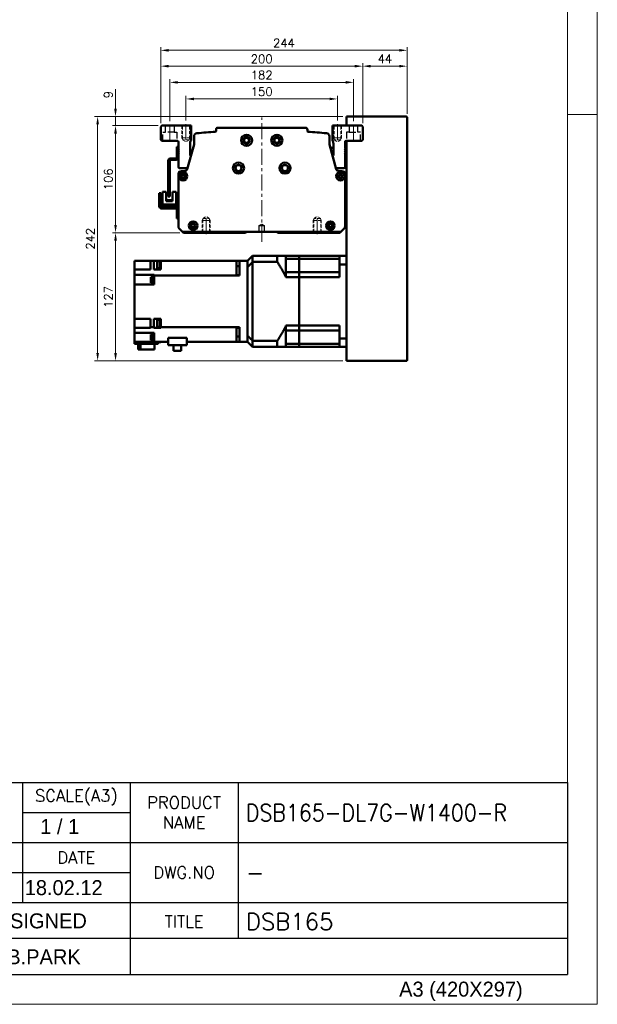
# Model space of a CAD drawing. Header units: millimetres. Extents: x 46891 to 51038, y 6223 to 10291.
# Tile 5 of 6: x 50466 to 51038, y 8529 to 9504. Entities that reach past the tile are written whole.
import ezdxf
from ezdxf.enums import TextEntityAlignment as Align

# ---------------------------------------------------------------- set-up
doc = ezdxf.new("R2010")
doc.units = ezdxf.units.MM
doc.header["$LTSCALE"] = 0.5
for name, pattern in [('CENTER', [50.8, 31.75, -6.35, 6.35, -6.35]), ('HIDDEN', [9.525, 6.35, -3.175]), ('HIDDENX2', [19.05, 12.7, -6.35])]:
    doc.linetypes.add(name, pattern=pattern)
doc.layers.get('0').update_dxf_attribs({"lineweight": 20})
doc.layers.add('1', color=1, linetype='CENTER', lineweight=13)
doc.layers.add('외형선(ISO)', color=7, linetype='Continuous', lineweight=50)
doc.layers.add('2', color=2, linetype='HIDDENX2')
doc.layers.add('3', color=3, linetype='Continuous')
doc.styles.add('ACISOGDT', font='amgdt.shx')
doc.styles.add('DSR TEXT', font='romans.shx', dxfattribs={"bigfont": 'whgtxt.shx'})
doc.styles.get("Standard").update_dxf_attribs({"font": 'romans.shx', "bigfont": 'whgtxt.shx'})
doc.dimstyles.new('DSR', dxfattribs={"dimscale": 2, "dimtxt": 3, "dimasz": 3, "dimexe": 0.5, "dimexo": 0.5, "dimgap": 0.5, "dimtad": 1, "dimdsep": 46, "dimtxsty": 'Standard', "dimcen": 2.5, "dimclrd": 4, "dimclre": 4, "dimclrt": 2, "dimadec": 0, "dimazin": 2, "dimtfac": 1, "dimtmove": 0, "dimatfit": 3, "dimfxl": 0, "dimlwd": -1, "dimlwe": -1, "dimarcsym": 0})

# ---------------------------------------------------------------- blocks, each defined once
blk = doc.blocks.new('A$C13F00394')
at = {"layer": '3'}
for p, q in [((0, 32), (202.32, 32)), ((111.32, 32), (111.32, 12)), ((129.32, 32), (129.32, 0)), ((147.32, 32), (147.32, 6)), ((202.32, 32), (202.32, 0)), ((111.32, 27), (129.32, 27)), ((97.32, 22), (202.32, 22)), ((97.32, 17), (129.32, 17)), ((0, 12), (129.32, 12)), ((129.32, 12), (202.32, 12)), ((129.32, 6), (97.32, 6)), ((202.32, 6), (129.32, 6)), ((0, 0), (202.32, 0))]:
    blk.add_line(p, q, dxfattribs=at)
at = {"color": 7, "style": 'ACISOGDT'}
blk.add_text('DESIGNED', height=2.5, dxfattribs=at).set_placement((113.35, 8.93), align=Align.MIDDLE_CENTER)
at = {"color": 7, "char_height": 2, "attachment_point": 5, "style": 'DSR TEXT'}
for s, insert in [('SCALE(A3)', (120.32, 29.5)), ('PRODUCT\\PNAME', (138.32, 27)), ('DATE', (120.32, 19.5)), ('DWG.NO', (138.32, 17)), ('TITLE', (138.32, 8.83))]:
    blk.add_mtext(s, dxfattribs=dict(at, insert=insert))
blk = doc.blocks.new('A$C1C1952E1')
at = {"color": 1}
blk.add_lwpolyline([(0, 0), (420, 0), (420, 297), (0, 297)], close=True, dxfattribs=at)
at = {"color": 3}
blk.add_lwpolyline([(5, 5), (415, 5), (415, 292), (5, 292)], close=True, dxfattribs=at)
at = {"color": 7, "style": 'ACISOGDT'}
blk.add_text('A3 (420X297)', height=2.5, dxfattribs=at).set_placement((386.91, 1.28))
blk = doc.blocks.new('*D72')
at = {"color": 1, "linetype": 'ByBlock'}
for p, q in [((50630.66, 9404.03), (50630.66, 9428.44)), ((50780.66, 9404.03), (50780.66, 9428.44)), ((50638.46, 9425.44), (50772.86, 9425.44))]:
    blk.add_line(p, q, dxfattribs=at)
at = {"color": 1}
for points in [[(50638.46, 9426.74), (50638.46, 9424.14), (50630.66, 9425.44)], [(50772.86, 9426.74), (50772.86, 9424.14), (50780.66, 9425.44)]]:
    blk.add_solid(points, dxfattribs=at)
at = {"layer": 'Defpoints', "color": 0}
for p in [(50780.66, 9425.44), (50630.66, 9400.43), (50780.66, 9400.43)]:
    blk.add_point(p, dxfattribs=at)
at = {"color": 3, "insert": (50705.66, 9432.64), "char_height": 8.4, "attachment_point": 5, "style": 'DSR TEXT'}
blk.add_mtext('150', dxfattribs=at)
blk = doc.blocks.new('*D73')
at = {"color": 1, "linetype": 'ByBlock'}
for p, q in [((50614.66, 9403.59), (50614.66, 9444.88)), ((50622.46, 9441.88), (50788.86, 9441.88)), ((50796.66, 9403.59), (50796.66, 9444.88))]:
    blk.add_line(p, q, dxfattribs=at)
at = {"color": 1}
for points in [[(50622.46, 9443.18), (50622.46, 9440.58), (50614.66, 9441.88)], [(50788.86, 9443.18), (50788.86, 9440.58), (50796.66, 9441.88)]]:
    blk.add_solid(points, dxfattribs=at)
at = {"layer": 'Defpoints', "color": 0}
for p in [(50796.66, 9441.88), (50614.66, 9399.99), (50796.66, 9399.99)]:
    blk.add_point(p, dxfattribs=at)
at = {"color": 3, "insert": (50705.66, 9449.08), "char_height": 8.4, "attachment_point": 5, "style": 'DSR TEXT'}
blk.add_mtext('182', dxfattribs=at)
blk = doc.blocks.new('*D74')
at = {"color": 1, "linetype": 'ByBlock'}
for p, q in [((50605.66, 9401.59), (50605.66, 9460.89)), ((50613.46, 9457.89), (50797.86, 9457.89)), ((50805.66, 9401.59), (50805.66, 9460.89))]:
    blk.add_line(p, q, dxfattribs=at)
at = {"color": 1}
for points in [[(50613.46, 9459.19), (50613.46, 9456.59), (50605.66, 9457.89)], [(50797.86, 9459.19), (50797.86, 9456.59), (50805.66, 9457.89)]]:
    blk.add_solid(points, dxfattribs=at)
at = {"layer": 'Defpoints', "color": 0}
for p in [(50805.66, 9457.89), (50605.66, 9397.99), (50805.66, 9397.99)]:
    blk.add_point(p, dxfattribs=at)
at = {"color": 3, "insert": (50705.66, 9465.09), "char_height": 8.4, "attachment_point": 5, "style": 'DSR TEXT'}
blk.add_mtext('200', dxfattribs=at)
blk = doc.blocks.new('*D75')
at = {"color": 1, "linetype": 'ByBlock'}
for p, q in [((50805.66, 9401.59), (50805.66, 9460.89)), ((50813.46, 9457.89), (50841.86, 9457.89)), ((50849.66, 9410.59), (50849.66, 9460.89))]:
    blk.add_line(p, q, dxfattribs=at)
at = {"color": 1}
for points in [[(50813.46, 9459.19), (50813.46, 9456.59), (50805.66, 9457.89)], [(50841.86, 9459.19), (50841.86, 9456.59), (50849.66, 9457.89)]]:
    blk.add_solid(points, dxfattribs=at)
at = {"layer": 'Defpoints', "color": 0}
for p in [(50849.66, 9457.89), (50849.66, 9406.99), (50805.66, 9397.99)]:
    blk.add_point(p, dxfattribs=at)
at = {"color": 3, "insert": (50827.66, 9465.09), "char_height": 8.4, "attachment_point": 5, "style": 'DSR TEXT'}
blk.add_mtext('44', dxfattribs=at)
blk = doc.blocks.new('*D76')
at = {"color": 1, "linetype": 'ByBlock'}
for p, q in [((50605.66, 9401.59), (50605.66, 9476.59)), ((50849.66, 9410.59), (50849.66, 9476.59)), ((50841.86, 9473.59), (50613.46, 9473.59))]:
    blk.add_line(p, q, dxfattribs=at)
at = {"color": 1}
for points in [[(50613.46, 9474.89), (50613.46, 9472.29), (50605.66, 9473.59)], [(50841.86, 9474.89), (50841.86, 9472.29), (50849.66, 9473.59)]]:
    blk.add_solid(points, dxfattribs=at)
at = {"layer": 'Defpoints', "color": 0}
for p in [(50605.66, 9473.59), (50849.66, 9406.99), (50605.66, 9397.99)]:
    blk.add_point(p, dxfattribs=at)
at = {"color": 3, "insert": (50727.66, 9480.79), "char_height": 8.4, "attachment_point": 5, "style": 'DSR TEXT'}
blk.add_mtext('244', dxfattribs=at)
blk = doc.blocks.new('*D77')
at = {"color": 1, "linetype": 'ByBlock'}
for p, q in [((50603.06, 9398.99), (50557.9, 9398.99)), ((50560.9, 9391.19), (50560.9, 9300.79)), ((50624.56, 9292.99), (50557.9, 9292.99))]:
    blk.add_line(p, q, dxfattribs=at)
at = {"color": 1}
for points in [[(50559.6, 9391.19), (50562.2, 9391.19), (50560.9, 9398.99)], [(50559.6, 9300.79), (50562.2, 9300.79), (50560.9, 9292.99)]]:
    blk.add_solid(points, dxfattribs=at)
at = {"layer": 'Defpoints', "color": 0}
for p in [(50606.66, 9398.99), (50560.9, 9292.99), (50628.16, 9292.99)]:
    blk.add_point(p, dxfattribs=at)
at = {"color": 3, "insert": (50553.7, 9345.99), "char_height": 8.4, "attachment_point": 5, "rotation": 90, "style": 'DSR TEXT'}
blk.add_mtext('106', dxfattribs=at)
blk = doc.blocks.new('*D78')
at = {"color": 1, "linetype": 'ByBlock'}
for p, q in [((50624.56, 9292.99), (50557.9, 9292.99)), ((50560.9, 9285.19), (50560.9, 9173.79)), ((50786.06, 9165.99), (50557.9, 9165.99))]:
    blk.add_line(p, q, dxfattribs=at)
at = {"color": 1}
for points in [[(50559.6, 9285.19), (50562.2, 9285.19), (50560.9, 9292.99)], [(50559.6, 9173.79), (50562.2, 9173.79), (50560.9, 9165.99)]]:
    blk.add_solid(points, dxfattribs=at)
at = {"layer": 'Defpoints', "color": 0}
for p in [(50628.16, 9292.99), (50560.9, 9165.99), (50789.66, 9165.99)]:
    blk.add_point(p, dxfattribs=at)
at = {"color": 3, "insert": (50553.7, 9229.49), "char_height": 8.4, "attachment_point": 5, "rotation": 90, "style": 'DSR TEXT'}
blk.add_mtext('127', dxfattribs=at)
blk = doc.blocks.new('*D79')
at = {"color": 1, "linetype": 'ByBlock'}
for p, q in [((50560.82, 9415.79), (50560.82, 9435.28)), ((50786.06, 9407.99), (50557.82, 9407.99)), ((50603.06, 9398.99), (50557.82, 9398.99)), ((50560.82, 9398.99), (50560.82, 9407.99)), ((50560.82, 9391.19), (50560.82, 9383.39))]:
    blk.add_line(p, q, dxfattribs=at)
at = {"color": 1}
for points in [[(50559.52, 9415.79), (50562.12, 9415.79), (50560.82, 9407.99)], [(50559.52, 9391.19), (50562.12, 9391.19), (50560.82, 9398.99)]]:
    blk.add_solid(points, dxfattribs=at)
at = {"layer": 'Defpoints', "color": 0}
for p in [(50560.82, 9407.99), (50606.66, 9398.99), (50789.66, 9407.99)]:
    blk.add_point(p, dxfattribs=at)
at = {"color": 3, "insert": (50553.62, 9429.68), "char_height": 8.4, "attachment_point": 5, "rotation": 90, "style": 'DSR TEXT'}
blk.add_mtext('9', dxfattribs=at)
blk = doc.blocks.new('*D80')
at = {"color": 1, "linetype": 'ByBlock'}
for p, q in [((50786.06, 9407.99), (50540.14, 9407.99)), ((50543.14, 9400.19), (50543.14, 9173.79)), ((50786.06, 9165.99), (50540.14, 9165.99))]:
    blk.add_line(p, q, dxfattribs=at)
at = {"color": 1}
for points in [[(50541.84, 9400.19), (50544.44, 9400.19), (50543.14, 9407.99)], [(50541.84, 9173.79), (50544.44, 9173.79), (50543.14, 9165.99)]]:
    blk.add_solid(points, dxfattribs=at)
at = {"layer": 'Defpoints', "color": 0}
for p in [(50789.66, 9407.99), (50543.14, 9165.99), (50789.66, 9165.99)]:
    blk.add_point(p, dxfattribs=at)
at = {"color": 3, "insert": (50535.94, 9286.99), "char_height": 8.4, "attachment_point": 5, "rotation": 90, "style": 'DSR TEXT'}
blk.add_mtext('242', dxfattribs=at)

msp = doc.modelspace()

# ---------------------------------------------------------------- linework, layer by layer
at = {"color": 1}
msp.add_line((51038.06932, 9409.88267), (51008.40982, 9409.88267), dxfattribs=at)
at = {"color": 2, "linetype": 'HIDDEN'}
for p, q in [((50626.65988, 9398.99357), (50626.65988, 9386.99357)), ((50627.25988, 9398.39357), (50626.65988, 9398.99357)), ((50634.05988, 9398.39357), (50627.25988, 9398.39357)), ((50627.25988, 9398.39357), (50627.25988, 9384.99357)), ((50634.05988, 9398.39357), (50634.65988, 9398.99357)), ((50634.05988, 9398.39357), (50634.05988, 9384.99357)), ((50634.65988, 9398.99357), (50634.65988, 9386.99357)), ((50776.65988, 9398.99357), (50776.65988, 9386.99357)), ((50777.25988, 9398.39357), (50776.65988, 9398.99357)), ((50784.05988, 9398.39357), (50777.25988, 9398.39357)), ((50777.25988, 9398.39357), (50777.25988, 9384.99357)), ((50784.05988, 9398.39357), (50784.65988, 9398.99357)), ((50784.05988, 9398.39357), (50784.05988, 9384.99357)), ((50784.65988, 9398.99357), (50784.65988, 9386.99357)), ((50634.65988, 9386.99357), (50626.65988, 9386.99357)), ((50626.65988, 9386.99357), (50627.25988, 9385.95434)), ((50634.05988, 9384.99357), (50627.25988, 9384.99357)), ((50627.25988, 9384.99357), (50630.65988, 9383.03058)), ((50634.05988, 9384.99357), (50630.65988, 9383.03058)), ((50634.65988, 9386.99357), (50634.05988, 9385.95434)), ((50784.65988, 9386.99357), (50776.65988, 9386.99357)), ((50776.65988, 9386.99357), (50777.25988, 9385.95434)), ((50784.05988, 9384.99357), (50777.25988, 9384.99357)), ((50777.25988, 9384.99357), (50780.65988, 9383.03058)), ((50784.05988, 9384.99357), (50780.65988, 9383.03058)), ((50784.65988, 9386.99357), (50784.05988, 9385.95434)), ((50646.65988, 9304.99357), (50647.25988, 9306.0328)), ((50646.65988, 9304.99357), (50654.65988, 9304.99357)), ((50646.65988, 9292.99357), (50646.65988, 9304.99357)), ((50647.25988, 9306.99357), (50650.65988, 9308.95656)), ((50647.25988, 9306.99357), (50654.05988, 9306.99357)), ((50647.25988, 9293.59357), (50647.25988, 9306.99357)), ((50654.05988, 9306.99357), (50650.65988, 9308.95656)), ((50654.05988, 9293.59357), (50654.05988, 9306.99357)), ((50654.65988, 9304.99357), (50654.05988, 9306.0328)), ((50654.65988, 9292.99357), (50654.65988, 9304.99357)), ((50756.65988, 9304.99357), (50757.25988, 9306.0328)), ((50764.65988, 9304.99357), (50756.65988, 9304.99357)), ((50756.65988, 9292.99357), (50756.65988, 9304.99357)), ((50757.25988, 9306.99357), (50760.65988, 9308.95656)), ((50764.05988, 9306.99357), (50757.25988, 9306.99357)), ((50757.25988, 9293.59357), (50757.25988, 9306.99357)), ((50764.05988, 9306.99357), (50760.65988, 9308.95656)), ((50764.05988, 9293.59357), (50764.05988, 9306.99357)), ((50764.65988, 9304.99357), (50764.05988, 9306.0328)), ((50764.65988, 9292.99357), (50764.65988, 9304.99357)), ((50647.25988, 9293.59357), (50646.65988, 9292.99357)), ((50647.25988, 9293.59357), (50654.05988, 9293.59357)), ((50654.05988, 9293.59357), (50654.65988, 9292.99357)), ((50757.25988, 9293.59357), (50756.65988, 9292.99357)), ((50764.05988, 9293.59357), (50757.25988, 9293.59357)), ((50764.05988, 9293.59357), (50764.65988, 9292.99357))]:
    msp.add_line(p, q, dxfattribs=at)
at = {"color": 1, "linetype": 'CENTER'}
for p, q in [((50630.65988, 9400.42911), (50630.65988, 9381.86441)), ((50780.65988, 9400.42911), (50780.65988, 9381.86441)), ((50650.65988, 9291.55802), (50650.65988, 9310.12273)), ((50760.65988, 9291.55802), (50760.65988, 9310.12273))]:
    msp.add_line(p, q, dxfattribs=at)
at = {"layer": '1'}
for p, q in [((50614.65988, 9382.99357), (50614.65988, 9399.99357)), ((50705.65988, 9283.99357), (50705.65988, 9406.99357)), ((50796.65988, 9382.99357), (50796.65988, 9399.99357))]:
    msp.add_line(p, q, dxfattribs=at)
at = {"layer": '2'}
for p, q in [((50610.40988, 9392.49357), (50610.40988, 9398.99357)), ((50618.90988, 9398.99357), (50618.90988, 9392.49357)), ((50792.40988, 9398.99357), (50792.40988, 9392.49357)), ((50800.90988, 9392.49357), (50800.90988, 9398.99357)), ((50607.65988, 9392.49357), (50610.40988, 9392.49357)), ((50607.65988, 9383.99357), (50607.65988, 9392.49357)), ((50618.90988, 9392.49357), (50610.40988, 9392.49357)), ((50618.90988, 9392.49357), (50621.65988, 9392.49357)), ((50621.65988, 9392.49357), (50621.65988, 9383.99357)), ((50792.40988, 9392.49357), (50789.65988, 9392.49357)), ((50789.65988, 9392.49357), (50789.65988, 9383.99357)), ((50792.40988, 9392.49357), (50800.90988, 9392.49357)), ((50803.65988, 9392.49357), (50800.90988, 9392.49357)), ((50803.65988, 9383.99357), (50803.65988, 9392.49357)), ((50703.15988, 9299.99357), (50705.65988, 9301.49572)), ((50705.65988, 9301.49572), (50708.15988, 9299.99357)), ((50703.15988, 9293.99357), (50703.15988, 9299.99357)), ((50703.15988, 9299.99357), (50708.15988, 9299.99357)), ((50708.15988, 9299.99357), (50708.15988, 9293.99357))]:
    msp.add_line(p, q, dxfattribs=at)
at = {"layer": '3'}
for p in [(51008.40982, 8748.47582), (49808.28287, 8558.65502)]:
    msp.add_line(p, (51008.40982, 8558.65502), dxfattribs=at)
at = {"layer": '외형선(ISO)'}
for p, q in [((50606.65988, 9398.99357), (50605.65988, 9397.99357)), ((50635.65988, 9398.99357), (50606.65988, 9398.99357)), ((50635.65988, 9384.31811), (50635.65988, 9398.99357)), ((50775.65988, 9398.99357), (50775.65988, 9384.31811)), ((50804.65988, 9398.99357), (50775.65988, 9398.99357)), ((50848.65988, 9407.99357), (50789.65988, 9407.99357)), ((50789.65988, 9406.99357), (50789.65988, 9407.99357)), ((50789.65988, 9398.99357), (50789.65988, 9406.99357)), ((50805.65988, 9397.99357), (50804.65988, 9398.99357)), ((50849.65988, 9166.99357), (50849.65988, 9406.99357)), ((50605.65988, 9397.99357), (50605.65988, 9384.99357)), ((50660.43247, 9394.99357), (50660.43247, 9393.48085)), ((50748.88729, 9396.99357), (50662.43247, 9396.99357)), ((50750.88729, 9393.48085), (50750.88729, 9394.99357)), ((50805.65988, 9384.99357), (50805.65988, 9397.99357)), ((50605.65988, 9384.99357), (50606.65988, 9383.99357)), ((50606.65988, 9383.99357), (50622.15988, 9383.99357)), ((50623.15988, 9382.99357), (50623.15988, 9376.49357)), ((50638.59322, 9380.32027), (50631.89952, 9355.91663)), ((50634.65988, 9369.99357), (50634.65988, 9381.31811)), ((50638.65988, 9388.45669), (50638.65988, 9380.67925)), ((50772.65988, 9380.67925), (50772.65988, 9388.45669)), ((50779.42024, 9355.91663), (50772.72653, 9380.32027)), ((50776.65988, 9381.31811), (50776.65988, 9369.99357)), ((50788.15988, 9376.49357), (50788.15988, 9382.99357)), ((50789.15988, 9383.99357), (50804.65988, 9383.99357)), ((50789.65988, 9166.99357), (50789.65988, 9383.99357)), ((50804.65988, 9383.99357), (50805.65988, 9384.99357)), ((50621.55988, 9377.99357), (50621.55988, 9366.59357)), ((50623.15988, 9377.99357), (50621.55988, 9377.99357)), ((50623.15988, 9376.49357), (50623.65988, 9375.99357)), ((50623.15988, 9375.49357), (50623.15988, 9376.49357)), ((50623.65988, 9375.99357), (50623.15988, 9375.49357)), ((50623.15988, 9375.49357), (50623.15988, 9374.49357)), ((50623.15988, 9374.49357), (50623.65988, 9373.99357)), ((50623.15988, 9373.49357), (50623.15988, 9374.49357)), ((50623.65988, 9373.99357), (50623.15988, 9373.49357)), ((50623.15988, 9373.49357), (50623.15988, 9372.49357)), ((50623.15988, 9372.49357), (50623.65988, 9371.99357)), ((50623.15988, 9371.49357), (50623.15988, 9372.49357)), ((50623.65988, 9371.99357), (50623.15988, 9371.49357)), ((50623.15988, 9371.49357), (50623.15988, 9357.99357)), ((50776.65988, 9376.99357), (50773.63902, 9376.99357)), ((50787.65988, 9375.99357), (50788.15988, 9376.49357)), ((50788.15988, 9375.49357), (50787.65988, 9375.99357)), ((50787.65988, 9373.99357), (50788.15988, 9374.49357)), ((50788.15988, 9373.49357), (50787.65988, 9373.99357)), ((50787.65988, 9371.99357), (50788.15988, 9372.49357)), ((50788.15988, 9371.49357), (50787.65988, 9371.99357)), ((50788.15988, 9374.49357), (50788.15988, 9375.49357)), ((50788.15988, 9372.49357), (50788.15988, 9373.49357)), ((50788.15988, 9357.99357), (50788.15988, 9371.49357)), ((50613.15988, 9328.99357), (50613.15988, 9364.49357)), ((50614.75988, 9364.49357), (50614.75988, 9328.99357)), ((50615.25988, 9366.59357), (50621.05988, 9366.59357)), ((50621.05988, 9364.99357), (50615.25988, 9364.99357)), ((50621.55988, 9366.59357), (50623.09949, 9366.59357)), ((50623.15988, 9350.99357), (50623.15988, 9299.23621)), ((50624.15988, 9356.99357), (50630.65988, 9356.99357)), ((50629.09948, 9353.99357), (50626.15988, 9353.99357)), ((50780.65988, 9356.99357), (50787.15988, 9356.99357)), ((50785.15988, 9353.99357), (50782.22028, 9353.99357)), ((50788.15988, 9299.23621), (50788.15988, 9350.99357)), ((50604.15992, 9328.99377), (50604.15993, 9331.99377)), ((50605.75993, 9331.99376), (50604.15993, 9331.99377)), ((50605.75993, 9331.99376), (50605.75992, 9328.99376)), ((50607.45991, 9333.49376), (50607.45989, 9321.09376)), ((50611.15991, 9333.49375), (50607.45991, 9333.49376)), ((50611.15989, 9324.09375), (50611.15991, 9333.49375)), ((50617.15991, 9333.49374), (50617.15989, 9324.09374)), ((50620.85991, 9333.49373), (50617.15991, 9333.49374)), ((50620.85989, 9321.09373), (50620.85991, 9333.49373)), ((50604.15992, 9328.99377), (50604.1599, 9318.99377)), ((50605.7599, 9319.09376), (50605.75992, 9328.99376)), ((50607.45988, 9318.59376), (50607.45989, 9321.09376)), ((50609.45989, 9321.09376), (50607.45989, 9321.09376)), ((50618.85989, 9321.09374), (50609.45989, 9321.09376)), ((50611.15989, 9325.09375), (50617.15989, 9325.09374)), ((50617.15989, 9324.79374), (50611.15989, 9324.79375)), ((50611.15989, 9324.09375), (50617.15989, 9324.09374)), ((50614.75988, 9328.99357), (50613.15988, 9328.99357)), ((50620.85989, 9321.09373), (50618.85989, 9321.09374)), ((50620.85989, 9321.09373), (50620.85988, 9318.59373)), ((50789.65988, 9320.99357), (50788.15988, 9320.99357)), ((50606.1599, 9316.99376), (50621.0599, 9316.99373)), ((50621.1599, 9318.59373), (50606.2599, 9318.59376)), ((50621.5599, 9316.49373), (50621.55988, 9309.99373)), ((50621.55988, 9306.99373), (50621.55988, 9309.99373)), ((50621.55988, 9306.99373), (50623.15988, 9306.99373)), ((50624.03856, 9297.11489), (50627.15988, 9293.99357)), ((50627.15988, 9293.99357), (50628.15988, 9292.99357)), ((50627.15988, 9293.99357), (50784.15988, 9293.99357)), ((50628.15988, 9292.99357), (50689.65988, 9292.99357)), ((50689.65988, 9292.99357), (50690.51343, 9293.84712)), ((50720.80632, 9293.84712), (50721.65988, 9292.99357)), ((50721.65988, 9292.99357), (50783.15988, 9292.99357)), ((50783.15988, 9292.99357), (50784.15988, 9293.99357)), ((50784.15988, 9293.99357), (50787.2812, 9297.11489)), ((50579.65988, 9264.99357), (50595.65988, 9264.99357)), ((50579.65988, 9260.59357), (50579.65988, 9264.99357)), ((50598.65988, 9264.99357), (50595.65988, 9264.99357)), ((50595.65988, 9256.59357), (50595.65988, 9264.99357)), ((50603.65988, 9264.99357), (50598.65988, 9264.99357)), ((50598.65988, 9264.99357), (50598.65988, 9256.59357)), ((50602.05988, 9257.91347), (50602.05988, 9264.91347)), ((50604.65988, 9264.91347), (50602.05988, 9264.91347)), ((50603.65988, 9264.99357), (50604.65988, 9264.99357)), ((50603.65988, 9264.99357), (50603.65988, 9264.91347)), ((50604.65988, 9257.61347), (50604.65988, 9265.21347)), ((50605.65988, 9265.21347), (50604.65988, 9265.21347)), ((50605.65988, 9265.21347), (50605.65988, 9264.99357)), ((50680.65988, 9264.99357), (50605.65988, 9264.99357)), ((50605.65988, 9256.55451), (50605.65988, 9264.99357)), ((50680.65988, 9264.99357), (50680.65988, 9256.43742)), ((50680.65988, 9264.99357), (50683.65988, 9264.99357)), ((50691.65988, 9264.99357), (50683.65988, 9264.99357)), ((50683.65988, 9257.99357), (50683.65988, 9264.99357)), ((50691.65988, 9264.99357), (50696.65988, 9269.99357)), ((50691.65988, 9264.99357), (50691.65988, 9264.90548)), ((50691.65988, 9264.90548), (50691.65988, 9259.1006)), ((50696.65988, 9263.99617), (50696.65988, 9269.99357)), ((50721.10988, 9269.99357), (50696.65988, 9269.99357)), ((50721.10988, 9263.99617), (50696.65988, 9263.99617)), ((50696.65988, 9185.99097), (50696.65988, 9263.99617)), ((50721.10988, 9269.99357), (50721.10988, 9263.99617)), ((50742.65988, 9269.99357), (50721.10988, 9269.99357)), ((50729.65988, 9269.99357), (50729.65988, 9267.04579)), ((50729.65988, 9253.84857), (50729.65988, 9267.04579)), ((50742.65988, 9267.04579), (50729.65988, 9267.04579)), ((50742.65988, 9267.04579), (50742.65988, 9269.99357)), ((50742.65988, 9269.99357), (50782.65988, 9269.99357)), ((50742.65988, 9269.99357), (50742.65988, 9267.04579)), ((50742.65988, 9260.34857), (50742.65988, 9267.04579)), ((50782.65988, 9267.04579), (50742.65988, 9267.04579)), ((50742.65988, 9260.34857), (50742.65988, 9267.04579)), ((50782.65988, 9269.99357), (50782.65988, 9261.58592)), ((50789.65988, 9269.99357), (50782.65988, 9269.99357)), ((50579.65988, 9260.59357), (50579.65988, 9256.59357)), ((50595.65988, 9256.59357), (50579.65988, 9256.59357)), ((50579.65988, 9256.43742), (50579.65988, 9256.59357)), ((50579.65988, 9256.43742), (50579.65988, 9251.36068)), ((50603.65988, 9256.59357), (50598.65988, 9256.59357)), ((50604.65988, 9257.91347), (50602.05988, 9257.91347)), ((50603.65988, 9256.59357), (50603.65988, 9257.91347)), ((50603.65988, 9256.59357), (50603.65988, 9256.55451)), ((50605.65988, 9256.55451), (50603.65988, 9256.55451)), ((50605.65988, 9257.61347), (50604.65988, 9257.61347)), ((50680.65988, 9259.85785), (50683.65988, 9259.85785)), ((50680.65988, 9251.32624), (50680.65988, 9256.43742)), ((50683.65988, 9250.65114), (50683.65988, 9257.99357)), ((50691.65988, 9259.1006), (50691.65988, 9258.99725)), ((50691.65988, 9190.98989), (50691.65988, 9258.99725)), ((50691.65988, 9257.99357), (50691.65988, 9191.99357)), ((50729.65988, 9253.84857), (50729.65988, 9248.99357)), ((50742.65988, 9253.84857), (50729.65988, 9253.84857)), ((50742.65988, 9253.84857), (50742.65988, 9260.34857)), ((50742.65988, 9253.84857), (50742.65988, 9260.34857)), ((50742.65988, 9248.99357), (50742.65988, 9253.84857)), ((50782.65988, 9253.84857), (50742.65988, 9253.84857)), ((50742.65988, 9253.84857), (50742.65988, 9248.99357)), ((50782.65988, 9248.99357), (50782.65988, 9261.58592)), ((50789.65988, 9261.58592), (50782.65988, 9261.58592)), ((50599.15988, 9251.36068), (50579.65988, 9251.36068)), ((50579.65988, 9246.19357), (50579.65988, 9251.36068)), ((50579.65988, 9246.19357), (50579.65988, 9241.69357)), ((50595.95988, 9243.44214), (50595.95988, 9248.94214)), ((50595.95988, 9248.94214), (50597.95988, 9248.94214)), ((50595.95988, 9243.44214), (50597.95988, 9243.44214)), ((50597.95988, 9243.24214), (50597.95988, 9249.14214)), ((50597.95988, 9249.14214), (50598.65988, 9249.14214)), ((50597.95988, 9243.24214), (50598.65988, 9243.24214)), ((50598.65988, 9243.19214), (50598.65988, 9249.19214)), ((50598.65988, 9249.19214), (50599.15988, 9249.19214)), ((50598.65988, 9243.19214), (50599.15988, 9243.19214)), ((50599.15988, 9251.36068), (50599.15988, 9251.32624)), ((50599.15988, 9250.65976), (50599.15988, 9251.32624)), ((50680.65988, 9250.65976), (50599.15988, 9250.65976)), ((50599.15988, 9250.65976), (50599.15988, 9241.69357)), ((50680.65988, 9251.32624), (50680.65988, 9250.65976)), ((50680.65988, 9251.07045), (50683.65988, 9251.07045)), ((50680.65988, 9250.65976), (50680.65988, 9250.65114)), ((50680.65988, 9250.65114), (50683.65988, 9250.65114)), ((50742.65988, 9248.99357), (50729.65988, 9248.99357)), ((50742.65988, 9200.99357), (50742.65988, 9248.99357)), ((50742.65988, 9248.99357), (50782.65988, 9248.99357)), ((50742.65988, 9200.99357), (50742.65988, 9248.99357)), ((50599.15988, 9241.69357), (50579.65988, 9241.69357)), ((50579.65988, 9207.79357), (50579.65988, 9241.69357)), ((50595.65988, 9207.79357), (50579.65988, 9207.79357)), ((50579.65988, 9207.79357), (50579.65988, 9203.79357)), ((50579.65988, 9198.67163), (50579.65988, 9203.79357)), ((50595.65988, 9199.32738), (50595.65988, 9207.79357)), ((50598.65988, 9207.79357), (50598.65988, 9199.32738)), ((50598.65988, 9207.79357), (50603.65988, 9207.79357)), ((50602.05988, 9199.78295), (50602.05988, 9206.78295)), ((50604.65988, 9206.78295), (50602.05988, 9206.78295)), ((50603.65988, 9207.79499), (50603.65988, 9207.79357)), ((50603.65988, 9207.79499), (50605.65988, 9207.79499)), ((50603.65988, 9206.78295), (50603.65988, 9207.79357)), ((50604.65988, 9199.48295), (50604.65988, 9207.08295)), ((50605.65988, 9207.08295), (50604.65988, 9207.08295)), ((50605.65988, 9204.55688), (50605.65988, 9207.79499)), ((50605.65988, 9204.55688), (50605.65988, 9202.00903)), ((50595.65988, 9198.67163), (50579.65988, 9198.67163)), ((50579.65988, 9198.6609), (50579.65988, 9198.67163)), ((50579.65988, 9198.6609), (50579.65988, 9193.89357)), ((50579.65988, 9193.89357), (50599.15988, 9193.89357)), ((50579.65988, 9193.89357), (50579.65988, 9189.39357)), ((50598.65988, 9199.32738), (50595.65988, 9199.32738)), ((50595.65988, 9198.67163), (50595.65988, 9199.32738)), ((50598.65988, 9199.32738), (50598.65988, 9198.67163)), ((50598.65988, 9198.67163), (50603.65988, 9198.67163)), ((50599.15988, 9193.89357), (50599.15988, 9193.54972)), ((50599.15988, 9184.99357), (50599.15988, 9193.54972)), ((50604.65988, 9199.78295), (50602.05988, 9199.78295)), ((50603.65988, 9199.78295), (50603.65988, 9198.67163)), ((50603.65988, 9198.67163), (50603.65988, 9198.66894)), ((50603.65988, 9198.66894), (50605.65988, 9198.66894)), ((50605.65988, 9199.48295), (50604.65988, 9199.48295)), ((50605.65988, 9199.32738), (50605.65988, 9202.00903)), ((50605.65988, 9199.32738), (50680.65988, 9199.32738)), ((50605.65988, 9198.66894), (50605.65988, 9199.32738)), ((50680.65988, 9199.336), (50680.65988, 9199.32738)), ((50680.65988, 9199.336), (50683.65988, 9199.336)), ((50680.65988, 9199.32738), (50680.65988, 9198.6609)), ((50680.65988, 9198.91669), (50683.65988, 9198.91669)), ((50680.65988, 9193.54972), (50680.65988, 9198.6609)), ((50680.65988, 9193.54972), (50680.65988, 9184.99357)), ((50683.65988, 9191.99357), (50683.65988, 9199.336)), ((50729.65988, 9200.99357), (50729.65988, 9196.13857)), ((50742.65988, 9200.99357), (50729.65988, 9200.99357)), ((50729.65988, 9196.13857), (50729.65988, 9182.94135)), ((50742.65988, 9196.13857), (50729.65988, 9196.13857)), ((50742.65988, 9196.13857), (50742.65988, 9200.99357)), ((50742.65988, 9200.99357), (50782.65988, 9200.99357)), ((50742.65988, 9200.99357), (50742.65988, 9196.13857)), ((50742.65988, 9189.63857), (50742.65988, 9196.13857)), ((50782.65988, 9196.13857), (50742.65988, 9196.13857)), ((50742.65988, 9189.63857), (50742.65988, 9196.13857)), ((50782.65988, 9188.40122), (50782.65988, 9200.99357)), ((50579.65988, 9189.39357), (50579.65988, 9184.99357)), ((50579.65988, 9184.99357), (50599.15988, 9184.99357)), ((50579.65988, 9182.99357), (50579.65988, 9184.99357)), ((50595.95988, 9186.68263), (50595.95988, 9192.18263)), ((50595.95988, 9192.18263), (50597.95988, 9192.18263)), ((50595.95988, 9186.68263), (50597.95988, 9186.68263)), ((50597.95988, 9186.48263), (50597.95988, 9192.38263)), ((50597.95988, 9192.38263), (50598.65988, 9192.38263)), ((50597.95988, 9186.48263), (50598.65988, 9186.48263)), ((50598.65988, 9186.43263), (50598.65988, 9192.43263)), ((50598.65988, 9192.43263), (50599.15988, 9192.43263)), ((50598.65988, 9186.43263), (50599.15988, 9186.43263)), ((50613.00988, 9184.99357), (50599.15988, 9184.99357)), ((50603.15988, 9182.99357), (50603.15988, 9184.99357)), ((50604.65988, 9184.77367), (50604.65988, 9184.99357)), ((50605.65988, 9184.77367), (50604.65988, 9184.77367)), ((50605.65988, 9184.99357), (50605.65988, 9184.77367)), ((50613.00988, 9189.02212), (50631.55988, 9189.02212)), ((50613.00988, 9181.59357), (50613.00988, 9189.02212)), ((50631.55988, 9181.59357), (50631.55988, 9189.02212)), ((50631.55988, 9184.99357), (50680.65988, 9184.99357)), ((50680.65988, 9190.12929), (50683.65988, 9190.12929)), ((50683.65988, 9184.99357), (50680.65988, 9184.99357)), ((50683.65988, 9184.99357), (50683.65988, 9191.99357)), ((50691.65988, 9184.99357), (50683.65988, 9184.99357)), ((50691.65988, 9190.88654), (50691.65988, 9190.98989)), ((50691.65988, 9190.88654), (50691.65988, 9185.08166)), ((50691.65988, 9184.99357), (50691.65988, 9185.08166)), ((50696.65988, 9179.99357), (50691.65988, 9184.99357)), ((50696.65988, 9179.99357), (50696.65988, 9185.99097)), ((50721.10988, 9185.99097), (50696.65988, 9185.99097)), ((50721.10988, 9185.99097), (50721.10988, 9179.99357)), ((50742.65988, 9182.94135), (50742.65988, 9189.63857)), ((50742.65988, 9182.94135), (50742.65988, 9189.63857)), ((50782.65988, 9188.40122), (50782.65988, 9179.99357)), ((50789.65988, 9188.40122), (50782.65988, 9188.40122)), ((50579.65988, 9182.99357), (50603.15988, 9182.99357)), ((50583.3543, 9182.99357), (50583.3543, 9177.49357)), ((50583.3543, 9177.49357), (50585.66981, 9177.49357)), ((50585.66981, 9177.49357), (50585.66981, 9182.99357)), ((50585.66981, 9177.49357), (50599.56546, 9177.49357)), ((50599.56546, 9177.49357), (50599.56546, 9182.99357)), ((50631.55988, 9181.59357), (50613.00988, 9181.59357)), ((50618.33488, 9176.19357), (50618.33488, 9181.59357)), ((50618.33488, 9176.19357), (50625.78488, 9176.19357)), ((50625.78488, 9176.19357), (50625.78488, 9181.59357)), ((50721.10988, 9179.99357), (50696.65988, 9179.99357)), ((50742.65988, 9179.99357), (50721.10988, 9179.99357)), ((50729.65988, 9182.94135), (50729.65988, 9179.99357)), ((50742.65988, 9182.94135), (50729.65988, 9182.94135)), ((50742.65988, 9179.99357), (50742.65988, 9182.94135)), ((50782.65988, 9182.94135), (50742.65988, 9182.94135)), ((50742.65988, 9182.94135), (50742.65988, 9179.99357)), ((50742.65988, 9179.99357), (50782.65988, 9179.99357)), ((50789.65988, 9179.99357), (50782.65988, 9179.99357)), ((50789.65988, 9165.99357), (50789.65988, 9166.99357)), ((50789.65988, 9165.99357), (50848.65988, 9165.99357))]:
    msp.add_line(p, q, dxfattribs=at)
for centre, radius in [((50690.65988, 9384.49357), 5.5), ((50720.65988, 9384.49357), 5.5), ((50690.65988, 9384.49357), 3.3), ((50690.65988, 9384.49357), 2.4585), ((50720.65988, 9384.49357), 3.3), ((50720.65988, 9384.49357), 2.4585), ((50682.65988, 9356.99357), 5.5), ((50682.65988, 9356.99357), 3.3), ((50682.65988, 9356.99357), 2.9585), ((50728.65988, 9356.99357), 5.5), ((50728.65988, 9356.99357), 3.3), ((50728.65988, 9356.99357), 2.9585), ((50627.65988, 9348.99357), 4.25), ((50627.65988, 9348.99357), 2.25), ((50783.65988, 9348.99357), 4.25), ((50783.65988, 9348.99357), 2.25), ((50637.65988, 9299.99357), 4.25), ((50637.65988, 9299.99357), 2.25), ((50773.65988, 9299.99357), 4.25), ((50773.65988, 9299.99357), 2.25)]:
    msp.add_circle(centre, radius, dxfattribs=at)
for centre, radius, start, end in [((50848.65988, 9406.99357), 1, 0, 90), ((50641.65988, 9388.45669), 3, 95.80911543, 180), ((50691.65988, 8896.99357), 497, 93.65644441, 95.80911544), ((50659.93247, 9393.48085), 0.5, 273.65644441, 0), ((50662.43247, 9394.99357), 2, 90.00000006, 180), ((50748.88729, 9394.99357), 2, 0, 90.00000006), ((50751.38729, 9393.48085), 0.5, 180, 266.34355561), ((50719.65988, 8896.99357), 497, 84.19088467, 86.34355571), ((50769.65988, 9388.45669), 3, 0, 84.19088467), ((50622.15988, 9382.99357), 1, 0, 90), ((50639.65988, 9381.31811), 5, 143.13010235, 180), ((50637.65988, 9380.67925), 1, 338.96248903, 0), ((50773.65988, 9380.67925), 1, 180, 201.03751108), ((50771.65988, 9381.31811), 5, 0, 36.86989765), ((50789.15988, 9382.99357), 1, 90, 180), ((50635.65988, 9369.99357), 1, 180, 260.24117555), ((50775.65988, 9369.99357), 1, 279.75876885, 0), ((50615.25988, 9364.49357), 2.1, 90, 180), ((50615.25988, 9364.49357), 0.5, 90, 180), ((50621.05988, 9367.09357), 0.5, 270, 0), ((50621.05988, 9367.09357), 2.1, 270, 346.225853), ((50621.05988, 9367.09357), 2.1, 346.225853, 0), ((50624.15988, 9357.99357), 1, 180, 270), ((50626.15988, 9350.99357), 3, 90.00000006, 180), ((50627.65988, 9348.99357), 1.5, 41.40962211, 318.59037789), ((50629.15988, 9350.31645), 0.5, 221.40962211, 335.37910443), ((50629.09948, 9356.99357), 3, 270.00000006, 338.96248903), ((50630.65988, 9353.99357), 3, 61.42737304, 90), ((50780.65988, 9353.99357), 3, 90, 118.57264542), ((50782.22028, 9356.99357), 3, 201.03751108, 270.00000006), ((50782.15988, 9350.31645), 0.5, 204.62088507, 318.59037789), ((50783.65988, 9348.99357), 1.621, 148.98236194, 211.01763805), ((50783.65988, 9348.99357), 1.5, 221.40962211, 138.59037789), ((50785.15988, 9350.99357), 3, 0, 90.00000006), ((50787.15988, 9357.99357), 1, 270, 0), ((50629.15988, 9347.67069), 0.5, 24.62089558, 138.59037789), ((50782.15988, 9347.67069), 0.5, 41.40962211, 155.37909392), ((50606.1599, 9318.99376), 2, 179.99988906, 269.99988906), ((50606.2599, 9319.09376), 0.5, 179.99988906, 269.99988906), ((50621.0599, 9316.49373), 0.5, 359.99988906, 89.99988906), ((50621.1599, 9316.59373), 2, 0.24541394, 89.99988906), ((50637.65988, 9299.99357), 1.6, 134.4153086, 45.5846914), ((50636.19018, 9301.49357), 0.5, 314.4153086, 55.46537147), ((50639.12957, 9301.49357), 0.5, 124.5346223, 225.5846914), ((50773.65988, 9299.99357), 1.6, 134.4153086, 45.5846914), ((50772.19018, 9301.49357), 0.5, 314.4153086, 55.4653854), ((50775.12957, 9301.49357), 0.5, 124.53460837, 225.5846914), ((50626.15988, 9299.23621), 3, 180, 225.00000006), ((50690.86699, 9293.49357), 0.5, 90, 135), ((50720.45277, 9293.49357), 0.5, 45, 90), ((50785.15988, 9299.23621), 3, 315.00000006, 0), ((50848.65988, 9166.99357), 1, 270, 0)]:
    msp.add_arc(centre, radius, start, end, dxfattribs=at)
for points in [[(50696.65988, 9263.99617), (50696.09065, 9263.42748), (50694.96131, 9262.29896), (50693.29452, 9260.63257), (50692.2017, 9259.53941), (50691.65988, 9258.99725)], [(50691.65988, 9190.98989), (50692.20198, 9190.44745), (50693.29516, 9189.35393), (50694.96195, 9187.68753), (50696.09093, 9186.55938), (50696.65988, 9185.99097)]]:
    msp.add_open_spline(points, degree=3, dxfattribs=at)
for points, weights in [([(50729.65988, 9248.99357), (50726.40287, 9255.91471), (50721.10988, 9263.99617)], [1.35416666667, 1.30973118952, 1.24342419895]), ([(50721.10988, 9185.99097), (50726.40287, 9194.07243), (50729.65988, 9200.99357)], [1.24342419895, 1.30973118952, 1.35416666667])]:
    msp.add_rational_spline(points, weights, degree=2, dxfattribs=at)

# ---------------------------------------------------------------- block references
at = {"xscale": 5.931900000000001, "yscale": 5.931900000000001, "zscale": 5.931900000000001}
for name, p in [('A$C1C1952E1', (48546.67132, 8528.99552)), ('A$C13F00394', (49808.28288, 8558.65502))]:
    msp.add_blockref(name, p, dxfattribs=at)

# ---------------------------------------------------------------- texts
at = {"color": 2, "style": 'DSR TEXT', "width": 0.9}
msp.add_text('DSB165-DL7G-W1400-R', height=16.60932, dxfattribs=at).set_placement((50689.92945, 8710.40283))
at = {"color": 2}
for s, height, style, p in [('1 / 1', 14.82975, 'ACISOGDT', (50486.332, 8697.63096)), ('-', 16.60932, 'DSR TEXT', (50689.92945, 8651.08383)), ('18.02.12', 14.82975, 'ACISOGDT', (50470.92073, 8637.10161)), ('DSB165', 16.60932, 'DSR TEXT', (50689.92945, 8602.59245))]:
    msp.add_text(s, height=height, dxfattribs=dict(at, style=style)).set_placement(p)
at = {"color": 2, "style": 'ACISOGDT'}
msp.add_text('S.B.PARK', height=14.82975, dxfattribs=at).set_placement((50480.64156, 8576.00699), align=Align.MIDDLE_CENTER)

# ---------------------------------------------------------------- dimensions: what is measured, and where the dimension line sits
for base, p1, p2, picture, middle in [((50605.65988, 9473.58755), (50849.65988, 9406.99357), (50605.65988, 9397.99357), '*D76', (50727.65988, 9480.78755)), ((50805.65988, 9457.8928), (50605.65988, 9397.99357), (50805.65988, 9397.99357), '*D74', (50705.65988, 9465.0928)), ((50849.65988, 9457.8928), (50805.65988, 9397.99357), (50849.65988, 9406.99357), '*D75', (50827.65988, 9465.0928)), ((50796.65988, 9441.87994), (50614.65988, 9399.99357), (50796.65988, 9399.99357), '*D73', (50705.65988, 9449.07994)), ((50780.65988, 9425.437), (50630.65988, 9400.42911), (50780.65988, 9400.42911), '*D72', (50705.65988, 9432.637))]:
    dim = msp.add_linear_dim(base=base, p1=p1, p2=p2, dimstyle='DSR', override={"dimscale": 3, "dimtxt": 2.8, "dimasz": 2.600136, "dimexe": 1, "dimexo": 1.2, "dimgap": 1, "dimdec": 4, "dimtxsty": 'DSR TEXT', "dimclrd": 1, "dimclre": 1, "dimclrt": 3, "dimtdec": 4, "dimtix": 1})
    dim.commit()
    dim.dimension.update_dxf_attribs({"geometry": picture, "text_midpoint": middle})
dim = msp.add_linear_dim(base=(50560.8205, 9407.99357), p1=(50606.65988, 9398.99357), p2=(50789.65988, 9407.99357), angle=90, dimstyle='DSR', override={"dimscale": 3, "dimtxt": 2.8, "dimasz": 2.600136, "dimexe": 1, "dimexo": 1.2, "dimgap": 1, "dimdec": 4, "dimtxsty": 'DSR TEXT', "dimclrd": 1, "dimclre": 1, "dimclrt": 3, "dimtdec": 4, "dimtix": 1})
dim.commit()
dim.dimension.update_dxf_attribs({"geometry": '*D79', "text_midpoint": (50560.8205, 9429.68087), "dimtype": 160})
for base, p1, p2, picture, middle in [((50543.13656, 9165.99357), (50789.65988, 9407.99357), (50789.65988, 9165.99357), '*D80', (50535.93656, 9286.99357)), ((50560.90159, 9292.99357), (50606.65988, 9398.99357), (50628.15988, 9292.99357), '*D77', (50553.70159, 9345.99357)), ((50560.90159, 9165.99357), (50628.15988, 9292.99357), (50789.65988, 9165.99357), '*D78', (50553.70159, 9229.49357))]:
    dim = msp.add_linear_dim(base=base, p1=p1, p2=p2, angle=90, dimstyle='DSR', override={"dimscale": 3, "dimtxt": 2.8, "dimasz": 2.600136, "dimexe": 1, "dimexo": 1.2, "dimgap": 1, "dimdec": 4, "dimtxsty": 'DSR TEXT', "dimclrd": 1, "dimclre": 1, "dimclrt": 3, "dimtdec": 4, "dimtix": 1})
    dim.commit()
    dim.dimension.update_dxf_attribs({"geometry": picture, "text_midpoint": middle})

doc.saveas('drawing.dxf')
